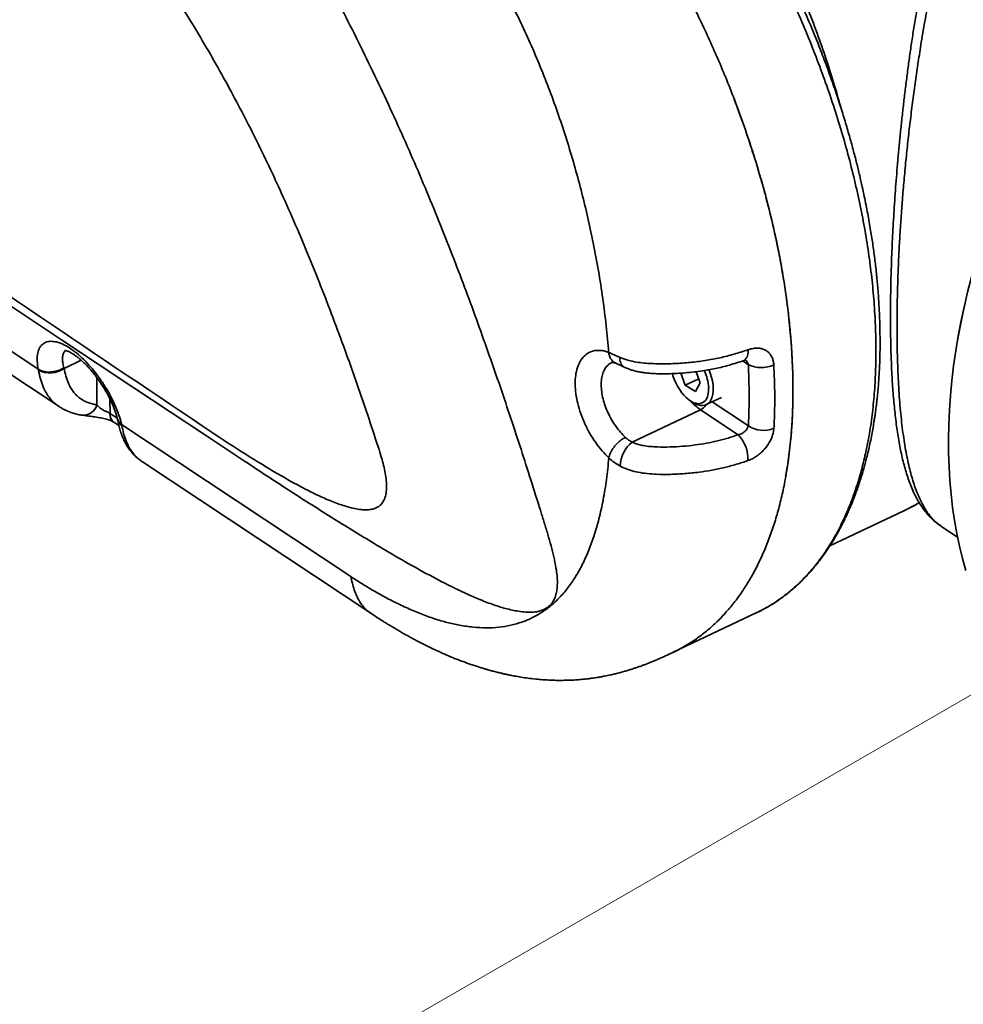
# Model space of a CAD drawing. Header units: millimetres. Extents: x -8713 to 3261, y -18743 to -8704.
# Tile 134 of 154: x 3138 to 3153, y -18304 to -18289. Entities that reach past the tile are written whole.
import ezdxf

# ---------------------------------------------------------------- set-up
doc = ezdxf.new("R2010")
doc.units = ezdxf.units.MM
doc.header["$LTSCALE"] = 10
doc.layers.add('1轮廓实线层', color=7, linetype='Continuous', lineweight=18)

msp = doc.modelspace()

# ---------------------------------------------------------------- linework, layer by layer
at = {"layer": '1轮廓实线层', "color": 7, "linetype": 'Continuous', "lineweight": 35}
for p, q in [((3130.119, -18288.765), (3138.845, -18294.556)), ((3135.196, -18291.766), (3138.518, -18293.972)), ((3152.862, -18293.442), (3152.847, -18293.531)), ((3139.19, -18293.834), (3138.923, -18293.961)), ((3149.587, -18293.902), (3149.499, -18293.844)), ((3138.92, -18293.949), (3138.923, -18293.961)), ((3148.605, -18294.224), (3148.534, -18294.035)), ((3148.773, -18294.012), (3148.839, -18294.185)), ((3139.435, -18294.529), (3139.434, -18294.104)), ((3148.816, -18294.124), (3148.605, -18294.224)), ((3148.766, -18294.32), (3148.605, -18294.224)), ((3148.839, -18294.185), (3148.766, -18294.32)), ((3139.637, -18294.438), (3139.638, -18294.664)), ((3148.691, -18294.472), (3148.731, -18294.496)), ((3148.933, -18294.526), (3149.169, -18294.413)), ((3149.025, -18294.482), (3149.589, -18294.856)), ((3139.638, -18294.664), (3139.75, -18294.739)), ((3148.845, -18294.606), (3147.78, -18295.111)), ((3149.43, -18294.995), (3148.845, -18294.606)), ((3139.699, -18294.8), (3139.776, -18294.851)), ((3139.818, -18294.834), (3143.392, -18297.206)), ((3140.141, -18295.416), (3140.144, -18295.418)), ((3140.144, -18295.418), (3143.719, -18297.79)), ((3150.858, -18296.73), (3152.015, -18296.181)), ((3152.591, -18296.42), (3152.851, -18296.593)), ((3149.72, -18297.769), (3149.734, -18297.762)), ((3148.417, -18298.388), (3149.72, -18297.77))]:
    msp.add_line(p, q, dxfattribs=at)
at = {"layer": '1轮廓实线层'}
msp.add_line((3163.904, -18292.789), (3142.426, -18305.19), dxfattribs=at)
at = {"layer": '1轮廓实线层', "color": 7, "linetype": 'Continuous', "lineweight": 35, "flags": 128}
for points in [[(3127.491, -18285.955), (3128.47, -18286.604), (3129.462, -18287.263), (3130.468, -18287.93), (3131.487, -18288.606), (3132.521, -18289.292), (3133.569, -18289.988), (3134.604, -18290.675), (3135.655, -18291.372), (3136.72, -18292.079), (3137.801, -18292.796), (3138.898, -18293.524), (3140.011, -18294.263), (3141.141, -18295.012), (3141.737, -18295.408)], [(3152.956, -18292.977), (3152.906, -18293.215), (3152.861, -18293.451), (3152.822, -18293.687), (3152.789, -18293.92), (3152.761, -18294.152), (3152.739, -18294.382), (3152.723, -18294.61), (3152.713, -18294.836), (3152.709, -18295.059), (3152.71, -18295.279), (3152.717, -18295.496), (3152.73, -18295.711), (3152.749, -18295.922), (3152.773, -18296.129), (3152.803, -18296.334), (3152.839, -18296.534), (3152.881, -18296.731), (3152.928, -18296.923), (3152.981, -18297.112)], [(3148.405, -18294.041), (3148.414, -18294.074), (3148.433, -18294.129), (3148.456, -18294.184), (3148.482, -18294.237), (3148.513, -18294.287), (3148.545, -18294.334), (3148.581, -18294.377), (3148.617, -18294.415), (3148.655, -18294.447), (3148.693, -18294.473), (3148.731, -18294.493), (3148.769, -18294.505), (3148.804, -18294.511), (3148.837, -18294.509), (3148.868, -18294.5), (3148.895, -18294.484), (3148.919, -18294.462), (3148.939, -18294.432), (3148.954, -18294.397), (3148.964, -18294.357), (3148.97, -18294.312), (3148.97, -18294.264)], [(3149.041, -18294.265), (3149.041, -18294.316), (3149.035, -18294.363), (3149.025, -18294.406), (3149.011, -18294.444), (3148.991, -18294.476), (3148.968, -18294.502), (3148.941, -18294.521), (3148.91, -18294.534), (3148.877, -18294.54), (3148.841, -18294.538), (3148.803, -18294.529), (3148.764, -18294.514), (3148.731, -18294.496)]]:
    msp.add_lwpolyline(points, dxfattribs=at)
at = {"layer": '1轮廓实线层', "color": 7, "linetype": 'Continuous', "lineweight": 35}
for centre, radius, start, end in [((3166.249, -18295.979), 13.625, 123.5923, 169.27), ((3149.429, -18293.712), 0.156, 307.194, 15.2857), ((3147.735, -18293.817), 0.148, 169.7439, 235.9922), ((3149.792, -18293.469), 0.479, 244.6781, 293.8524), ((3138.7, -18293.651), 0.382, 242.2046, 305.7401), ((3148.238, -18294.308), 0.734, 3.4859, 25.3808), ((3148.246, -18294.31), 0.797, 3.2821, 24.2844), ((3139.219, -18294.467), 0.224, 267.7755, 343.9971), ((3149.314, -18293.919), 0.833, 221.6955, 235.6558), ((3148.753, -18294.429), 0.2, 297.2912, 330.0924), ((3139.793, -18294.676), 0.156, 175.7122, 232.6918), ((3139.897, -18294.727), 0.145, 193.5569, 238.8909), ((3149.039, -18295.373), 0.544, 357.3925, 44.0238), ((3149.824, -18294.503), 0.424, 236.3716, 292.731), ((3148.052, -18295.482), 0.46, 126.3694, 180.3221), ((3150.933, -18293.901), 2.524, 295.3752, 301.4756)]:
    msp.add_arc(centre, radius, start, end, dxfattribs=at)
for points, knots in [([(3098.491, -18265.956), (3100.257, -18267.142), (3103.789, -18269.515), (3109.021, -18273.094), (3114.251, -18276.673), (3121.318, -18281.502), (3130.256, -18287.569), (3137.479, -18292.434), (3141.091, -18294.867)], [0, 0, 0, 0, 0.12348, 0.24697, 0.370463, 0.493953, 0.746981, 1, 1, 1, 1]), ([(3148.412, -18298.39), (3148.416, -18298.388), (3148.48, -18298.361), (3148.596, -18298.296), (3148.759, -18298.194), (3148.917, -18298.076), (3149.068, -18297.945), (3149.212, -18297.799), (3149.349, -18297.639), (3149.476, -18297.468), (3149.593, -18297.287), (3149.7, -18297.096), (3149.8, -18296.893), (3149.891, -18296.677), (3149.973, -18296.449), (3150.047, -18296.207), (3150.111, -18295.955), (3150.17, -18295.674), (3150.219, -18295.361), (3150.257, -18295.014), (3150.28, -18294.653), (3150.286, -18294.314), (3150.281, -18294.002), (3150.268, -18293.721), (3150.247, -18293.434), (3150.218, -18293.141), (3150.18, -18292.842), (3150.134, -18292.537), (3150.079, -18292.228), (3150.014, -18291.911), (3149.94, -18291.587), (3149.855, -18291.254), (3149.761, -18290.919), (3149.657, -18290.581), (3149.544, -18290.24), (3149.421, -18289.896), (3149.289, -18289.553), (3149.15, -18289.215), (3149.005, -18288.884), (3148.853, -18288.558), (3148.695, -18288.236), (3148.527, -18287.914), (3148.352, -18287.595), (3148.169, -18287.278), (3147.978, -18286.967), (3147.784, -18286.665), (3147.586, -18286.373), (3147.386, -18286.092), (3147.18, -18285.817), (3146.968, -18285.549), (3146.75, -18285.287), (3146.527, -18285.033), (3146.3, -18284.788), (3146.091, -18284.575), (3145.902, -18284.393), (3145.734, -18284.237), (3145.565, -18284.087), (3145.394, -18283.943), (3145.222, -18283.804), (3145.049, -18283.672), (3144.875, -18283.545), (3144.758, -18283.467), (3144.7, -18283.428)], [0, 0, 0, 0, 0.001376, 0.018508, 0.035759, 0.053009, 0.070636, 0.088262, 0.106018, 0.123774, 0.140912, 0.158049, 0.175306, 0.192563, 0.210197, 0.22783, 0.245593, 0.263356, 0.284975, 0.306653, 0.328514, 0.350437, 0.366238, 0.382039, 0.397932, 0.413826, 0.430011, 0.446196, 0.462482, 0.478767, 0.495904, 0.513041, 0.530298, 0.547554, 0.565186, 0.582817, 0.600578, 0.61834, 0.635469, 0.652599, 0.669847, 0.687095, 0.704718, 0.722341, 0.740094, 0.757847, 0.774976, 0.792105, 0.809353, 0.826601, 0.844224, 0.861847, 0.8796, 0.897353, 0.910061, 0.922768, 0.935524, 0.94828, 0.961185, 0.974089, 0.987045, 1, 1, 1, 1]), ([(3147.411, -18293.71), (3147.399, -18293.572), (3147.375, -18293.297), (3147.321, -18292.872), (3147.254, -18292.44), (3147.176, -18292.02), (3147.089, -18291.615), (3146.995, -18291.225), (3146.89, -18290.836), (3146.775, -18290.447), (3146.649, -18290.061), (3146.513, -18289.679), (3146.366, -18289.302), (3146.209, -18288.931), (3146.043, -18288.568), (3145.866, -18288.213), (3145.68, -18287.868), (3145.484, -18287.535), (3145.279, -18287.213), (3145.075, -18286.919), (3144.872, -18286.649), (3144.672, -18286.404), (3144.467, -18286.171), (3144.256, -18285.952), (3144.04, -18285.746), (3143.82, -18285.556), (3143.596, -18285.379), (3143.444, -18285.275), (3143.368, -18285.223)], [0, 0, 0, 0, 0.044466, 0.088931, 0.133396, 0.177862, 0.217011, 0.25616, 0.29531, 0.334459, 0.373608, 0.412757, 0.451906, 0.491056, 0.530204, 0.569354, 0.608503, 0.647652, 0.686801, 0.72595, 0.760207, 0.794463, 0.828719, 0.862975, 0.897232, 0.931488, 0.965744, 1, 1, 1, 1]), ([(3148.876, -18285.214), (3148.956, -18285.334), (3149.114, -18285.574), (3149.342, -18285.946), (3149.561, -18286.326), (3149.771, -18286.714), (3149.971, -18287.108), (3150.16, -18287.508), (3150.339, -18287.912), (3150.506, -18288.32), (3150.662, -18288.731), (3150.805, -18289.142), (3150.931, -18289.537), (3151.003, -18289.793), (3151.036, -18289.912)], [0, 0, 0, 0, 0.08426, 0.168519, 0.252779, 0.337039, 0.421298, 0.505558, 0.589818, 0.674077, 0.758337, 0.842597, 0.926856, 1, 1, 1, 1]), ([(3152.916, -18286.094), (3152.883, -18286.204), (3152.816, -18286.424), (3152.724, -18286.762), (3152.638, -18287.105), (3152.556, -18287.457), (3152.479, -18287.814), (3152.407, -18288.179), (3152.339, -18288.548), (3152.281, -18288.894), (3152.231, -18289.217), (3152.188, -18289.516), (3152.148, -18289.815), (3152.11, -18290.117), (3152.075, -18290.42), (3152.044, -18290.725), (3152.015, -18291.028), (3151.99, -18291.327), (3151.968, -18291.619), (3151.95, -18291.906), (3151.934, -18292.19), (3151.922, -18292.472), (3151.913, -18292.75), (3151.908, -18293.024), (3151.906, -18293.292), (3151.907, -18293.537), (3151.911, -18293.761), (3151.918, -18293.964), (3151.927, -18294.161), (3151.938, -18294.352), (3151.952, -18294.537), (3151.969, -18294.715), (3151.988, -18294.885), (3152.01, -18295.045), (3152.034, -18295.196), (3152.06, -18295.337), (3152.089, -18295.47), (3152.12, -18295.595), (3152.153, -18295.713), (3152.19, -18295.823), (3152.229, -18295.925), (3152.276, -18296.031), (3152.332, -18296.137), (3152.399, -18296.238), (3152.473, -18296.323), (3152.537, -18296.384), (3152.579, -18296.41), (3152.592, -18296.419)], [0, 0, 0, 0, 0.02631, 0.05262, 0.079087, 0.105553, 0.132536, 0.159518, 0.186698, 0.213877, 0.235512, 0.257147, 0.278908, 0.300669, 0.322859, 0.34505, 0.367406, 0.389762, 0.411511, 0.43326, 0.455192, 0.477124, 0.499667, 0.522209, 0.544974, 0.56774, 0.586692, 0.605645, 0.624729, 0.643812, 0.663294, 0.682776, 0.702388, 0.722001, 0.741053, 0.760106, 0.779264, 0.798423, 0.817889, 0.837354, 0.856915, 0.876476, 0.903917, 0.931358, 0.959017, 0.986676, 1, 1, 1, 1]), ([(3152.702, -18286.164), (3152.69, -18286.204), (3152.656, -18286.322), (3152.603, -18286.52), (3152.542, -18286.759), (3152.484, -18286.998), (3152.43, -18287.238), (3152.379, -18287.478), (3152.331, -18287.718), (3152.286, -18287.959), (3152.243, -18288.199), (3152.202, -18288.44), (3152.164, -18288.678), (3152.128, -18288.915), (3152.095, -18289.148), (3152.064, -18289.38), (3152.035, -18289.609), (3152.008, -18289.836), (3151.983, -18290.06), (3151.96, -18290.281), (3151.938, -18290.5), (3151.919, -18290.715), (3151.901, -18290.927), (3151.885, -18291.136), (3151.87, -18291.342), (3151.857, -18291.545), (3151.845, -18291.745), (3151.835, -18291.941), (3151.826, -18292.133), (3151.819, -18292.321), (3151.813, -18292.506), (3151.809, -18292.689), (3151.806, -18292.868), (3151.804, -18293.043), (3151.804, -18293.215), (3151.806, -18293.382), (3151.808, -18293.546), (3151.812, -18293.706), (3151.818, -18293.862), (3151.824, -18294.016), (3151.833, -18294.166), (3151.843, -18294.312), (3151.854, -18294.455), (3151.868, -18294.595), (3151.883, -18294.73), (3151.899, -18294.862), (3151.918, -18294.989), (3151.939, -18295.113), (3151.962, -18295.234), (3151.987, -18295.352), (3152.015, -18295.466), (3152.047, -18295.577), (3152.082, -18295.686), (3152.12, -18295.79), (3152.164, -18295.891), (3152.211, -18295.986), (3152.263, -18296.075), (3152.318, -18296.157), (3152.375, -18296.229), (3152.435, -18296.294), (3152.497, -18296.351), (3152.55, -18296.394), (3152.583, -18296.415), (3152.592, -18296.42)], [0, 0, 0, 0, 0.009849, 0.029101, 0.048229, 0.067202, 0.086024, 0.104702, 0.123243, 0.141658, 0.159956, 0.178151, 0.19625, 0.213906, 0.23137, 0.24864, 0.265717, 0.282602, 0.2993, 0.315816, 0.332157, 0.348332, 0.364352, 0.380248, 0.395929, 0.411573, 0.42713, 0.442554, 0.457804, 0.472908, 0.488114, 0.503262, 0.518377, 0.533489, 0.548619, 0.563724, 0.578714, 0.5938, 0.608989, 0.624287, 0.6397, 0.655235, 0.6709, 0.686701, 0.702647, 0.718749, 0.735017, 0.7514, 0.768188, 0.785291, 0.802734, 0.820535, 0.838696, 0.857186, 0.87592, 0.894696, 0.913194, 0.931107, 0.948377, 0.963281, 0.979115, 0.994327, 1, 1, 1, 1]), ([(3143.832, -18295.227), (3143.78, -18295.069), (3143.677, -18294.753), (3143.514, -18294.273), (3143.343, -18293.789), (3143.163, -18293.297), (3142.972, -18292.798), (3142.771, -18292.293), (3142.56, -18291.789), (3142.349, -18291.309), (3142.14, -18290.855), (3141.933, -18290.427), (3141.719, -18290.004), (3141.496, -18289.583), (3141.263, -18289.165), (3141.022, -18288.751), (3140.774, -18288.346), (3140.505, -18287.925), (3140.314, -18287.645), (3140.21, -18287.494)], [0, 0, 0, 0, 0.060318, 0.120695, 0.181075, 0.241395, 0.303847, 0.366375, 0.428899, 0.491346, 0.545749, 0.600204, 0.654662, 0.709067, 0.765117, 0.821215, 0.877318, 0.933375, 1, 1, 1, 1]), ([(3146.366, -18296.232), (3146.316, -18296.075), (3146.218, -18295.761), (3146.065, -18295.283), (3145.908, -18294.802), (3145.744, -18294.314), (3145.574, -18293.82), (3145.396, -18293.32), (3145.213, -18292.819), (3145.02, -18292.31), (3144.817, -18291.794), (3144.605, -18291.271), (3144.385, -18290.751), (3144.156, -18290.231), (3143.918, -18289.711), (3143.671, -18289.192), (3143.417, -18288.679), (3143.243, -18288.343), (3143.155, -18288.176)], [0, 0, 0, 0, 0.059673, 0.119383, 0.179091, 0.238761, 0.299707, 0.360697, 0.421686, 0.482631, 0.546488, 0.610395, 0.674305, 0.738165, 0.803597, 0.869076, 0.934561, 1, 1, 1, 1]), ([(3150.264, -18297.415), (3150.324, -18297.361), (3150.442, -18297.255), (3150.605, -18297.073), (3150.757, -18296.874), (3150.897, -18296.658), (3151.025, -18296.424), (3151.141, -18296.173), (3151.244, -18295.906), (3151.333, -18295.623), (3151.409, -18295.326), (3151.472, -18295.015), (3151.52, -18294.693), (3151.554, -18294.36), (3151.574, -18294.016), (3151.58, -18293.663), (3151.572, -18293.299), (3151.55, -18292.925), (3151.514, -18292.544), (3151.464, -18292.157), (3151.401, -18291.766), (3151.324, -18291.371), (3151.233, -18290.972), (3151.13, -18290.569), (3151.013, -18290.164), (3150.883, -18289.758), (3150.741, -18289.354), (3150.588, -18288.952), (3150.424, -18288.554), (3150.305, -18288.291), (3150.246, -18288.16)], [0, 0, 0, 0, 0.035778, 0.071385, 0.106916, 0.142465, 0.178123, 0.213985, 0.249966, 0.285881, 0.321808, 0.357788, 0.393598, 0.429227, 0.464771, 0.500316, 0.535949, 0.57177, 0.607721, 0.643466, 0.679057, 0.714585, 0.750145, 0.785826, 0.821712, 0.857617, 0.893305, 0.928875, 0.964411, 1, 1, 1, 1]), ([(3150.278, -18297.405), (3150.307, -18297.379), (3150.363, -18297.331), (3150.438, -18297.257), (3150.503, -18297.19), (3150.558, -18297.13), (3150.603, -18297.077), (3150.643, -18297.03), (3150.679, -18296.983), (3150.731, -18296.916), (3150.799, -18296.822), (3150.877, -18296.703), (3150.936, -18296.606), (3150.977, -18296.534), (3151.006, -18296.482), (3151.037, -18296.422), (3151.072, -18296.353), (3151.109, -18296.278), (3151.143, -18296.203), (3151.182, -18296.115), (3151.222, -18296.017), (3151.262, -18295.913), (3151.291, -18295.832), (3151.312, -18295.77), (3151.327, -18295.724), (3151.341, -18295.681), (3151.355, -18295.637), (3151.371, -18295.584), (3151.39, -18295.518), (3151.411, -18295.441), (3151.435, -18295.35), (3151.46, -18295.248), (3151.484, -18295.137), (3151.508, -18295.023), (3151.528, -18294.912), (3151.544, -18294.815), (3151.557, -18294.738), (3151.565, -18294.679), (3151.572, -18294.628), (3151.578, -18294.582), (3151.585, -18294.531), (3151.592, -18294.467), (3151.601, -18294.384), (3151.611, -18294.284), (3151.619, -18294.174), (3151.627, -18294.064), (3151.633, -18293.958), (3151.638, -18293.828), (3151.642, -18293.678), (3151.642, -18293.512), (3151.64, -18293.358), (3151.637, -18293.22), (3151.632, -18293.094), (3151.625, -18292.972), (3151.618, -18292.85), (3151.606, -18292.694), (3151.588, -18292.502), (3151.563, -18292.276), (3151.532, -18292.044), (3151.501, -18291.845), (3151.473, -18291.679), (3151.449, -18291.547), (3151.423, -18291.414), (3151.395, -18291.273), (3151.362, -18291.12), (3151.323, -18290.946), (3151.276, -18290.752), (3151.222, -18290.546), (3151.162, -18290.328), (3151.096, -18290.1), (3151.02, -18289.856), (3150.934, -18289.596), (3150.838, -18289.323), (3150.732, -18289.038), (3150.614, -18288.74), (3150.483, -18288.429), (3150.388, -18288.218), (3150.339, -18288.111)], [0, 0, 0, 0, 0.017526, 0.033136, 0.04685, 0.058684, 0.068648, 0.076927, 0.085141, 0.093682, 0.112639, 0.132436, 0.150507, 0.157637, 0.164938, 0.17356, 0.183546, 0.194435, 0.204726, 0.214297, 0.229949, 0.243144, 0.254515, 0.260695, 0.266328, 0.271414, 0.276303, 0.282591, 0.290474, 0.299886, 0.309745, 0.322236, 0.334844, 0.347556, 0.360319, 0.371903, 0.379102, 0.38541, 0.390833, 0.395375, 0.400347, 0.407064, 0.415521, 0.426766, 0.438396, 0.44968, 0.460622, 0.471229, 0.489564, 0.506497, 0.521698, 0.535167, 0.546903, 0.55783, 0.569359, 0.581521, 0.601852, 0.623339, 0.644827, 0.666192, 0.678284, 0.690348, 0.702387, 0.714642, 0.728477, 0.744115, 0.76157, 0.780862, 0.799729, 0.820119, 0.841998, 0.865231, 0.889819, 0.915303, 0.942136, 0.970352, 1, 1, 1, 1]), ([(3150.17, -18295.647), (3150.183, -18295.572), (3150.218, -18295.38), (3150.254, -18295.053), (3150.28, -18294.67), (3150.287, -18294.275), (3150.277, -18293.868), (3150.25, -18293.452), (3150.206, -18293.026), (3150.144, -18292.59), (3150.064, -18292.149), (3149.969, -18291.703), (3149.856, -18291.256), (3149.728, -18290.806), (3149.583, -18290.354), (3149.463, -18290.007), (3149.387, -18289.812), (3149.37, -18289.768)], [0, 0, 0, 0, 0.045914, 0.117947, 0.189763, 0.261575, 0.332982, 0.404511, 0.47624, 0.548118, 0.620196, 0.691893, 0.763349, 0.834825, 0.906545, 0.978644, 1, 1, 1, 1]), ([(3138.518, -18293.972), (3138.512, -18293.93), (3138.502, -18293.868), (3138.502, -18293.795), (3138.508, -18293.727), (3138.525, -18293.669), (3138.551, -18293.622), (3138.583, -18293.583), (3138.624, -18293.556), (3138.673, -18293.541), (3138.727, -18293.536), (3138.787, -18293.543), (3138.852, -18293.562), (3138.919, -18293.59), (3139.008, -18293.639), (3139.117, -18293.719), (3139.229, -18293.82), (3139.337, -18293.936), (3139.442, -18294.066), (3139.538, -18294.204), (3139.626, -18294.35), (3139.701, -18294.498), (3139.762, -18294.644), (3139.799, -18294.756), (3139.814, -18294.817), (3139.818, -18294.834)], [0, 0, 0, 0, 0.055155, 0.083538, 0.111921, 0.166987, 0.195356, 0.223725, 0.277966, 0.30593, 0.333892, 0.387046, 0.414449, 0.441852, 0.494261, 0.548231, 0.600423, 0.654138, 0.706651, 0.760662, 0.813942, 0.86871, 0.923004, 0.978802, 1, 1, 1, 1]), ([(3138.951, -18293.683), (3138.945, -18293.687), (3138.926, -18293.698), (3138.906, -18293.735), (3138.895, -18293.792), (3138.898, -18293.864), (3138.912, -18293.921), (3138.92, -18293.949)], [0, 0, 0, 0, 0.096841, 0.318843, 0.54741, 0.770584, 1, 1, 1, 1]), ([(3138.937, -18293.68), (3138.937, -18293.68), (3138.936, -18293.68), (3138.942, -18293.681), (3138.954, -18293.684), (3138.972, -18293.689), (3138.995, -18293.699), (3139.024, -18293.713), (3139.056, -18293.731), (3139.092, -18293.755), (3139.131, -18293.784), (3139.172, -18293.817), (3139.215, -18293.856), (3139.26, -18293.899), (3139.306, -18293.947), (3139.351, -18293.998), (3139.396, -18294.053), (3139.439, -18294.11), (3139.482, -18294.17), (3139.523, -18294.232), (3139.561, -18294.295), (3139.597, -18294.358), (3139.63, -18294.422), (3139.66, -18294.484), (3139.687, -18294.546), (3139.71, -18294.605), (3139.729, -18294.66), (3139.743, -18294.708), (3139.749, -18294.735), (3139.752, -18294.747)], [0, 0, 0, 0, 0.016355, 0.046754, 0.078472, 0.110873, 0.144281, 0.178777, 0.214276, 0.250604, 0.287174, 0.324257, 0.362447, 0.401497, 0.441157, 0.481191, 0.521194, 0.561441, 0.602198, 0.643303, 0.684563, 0.725721, 0.766833, 0.808144, 0.849522, 0.890594, 0.931048, 0.970632, 1, 1, 1, 1]), ([(3147.414, -18295.355), (3147.379, -18295.32), (3147.308, -18295.249), (3147.208, -18295.12), (3147.117, -18294.978), (3147.039, -18294.826), (3146.974, -18294.667), (3146.927, -18294.509), (3146.897, -18294.352), (3146.886, -18294.204), (3146.894, -18294.067), (3146.921, -18293.946), (3146.966, -18293.844), (3147.028, -18293.764), (3147.105, -18293.709), (3147.18, -18293.684), (3147.246, -18293.678), (3147.298, -18293.68), (3147.354, -18293.69), (3147.392, -18293.703), (3147.411, -18293.71)], [0, 0, 0, 0, 0.060967, 0.123726, 0.184849, 0.24775, 0.309058, 0.372131, 0.433542, 0.496708, 0.558101, 0.621245, 0.68253, 0.745573, 0.80671, 0.86962, 0.901691, 0.933763, 0.966882, 1, 1, 1, 1]), ([(3147.411, -18293.71), (3147.411, -18293.71), (3147.438, -18293.72), (3147.494, -18293.747), (3147.557, -18293.776), (3147.589, -18293.791)], [0, 0, 0, 0, 0.0000331, 0.4968821, 1, 1, 1, 1]), ([(3147.53, -18293.881), (3147.52, -18293.877), (3147.497, -18293.868), (3147.467, -18293.842), (3147.44, -18293.805), (3147.42, -18293.761), (3147.414, -18293.727), (3147.411, -18293.71)], [0, 0, 0, 0, 0.153771, 0.365328, 0.576885, 0.788443, 1, 1, 1, 1]), ([(3147.589, -18293.791), (3147.629, -18293.806), (3147.708, -18293.836), (3147.837, -18293.862), (3147.963, -18293.878), (3148.082, -18293.886), (3148.242, -18293.891), (3148.442, -18293.887), (3148.68, -18293.87), (3148.916, -18293.841), (3149.146, -18293.797), (3149.369, -18293.741), (3149.509, -18293.694), (3149.579, -18293.671)], [0, 0, 0, 0, 0.070894, 0.1418, 0.198597, 0.255618, 0.312576, 0.426018, 0.539786, 0.653324, 0.768709, 0.884462, 1, 1, 1, 1]), ([(3149.579, -18293.671), (3149.594, -18293.666), (3149.623, -18293.657), (3149.674, -18293.647), (3149.731, -18293.643), (3149.791, -18293.65), (3149.845, -18293.668), (3149.891, -18293.698), (3149.93, -18293.738), (3149.959, -18293.787), (3149.979, -18293.843), (3149.983, -18293.886), (3149.986, -18293.907)], [0, 0, 0, 0, 0.0716861, 0.1441352, 0.2524377, 0.3637274, 0.4694646, 0.5782987, 0.6823924, 0.7895908, 0.893247, 1, 1, 1, 1]), ([(3147.457, -18293.871), (3147.456, -18293.872), (3147.433, -18293.879), (3147.397, -18293.91), (3147.351, -18293.965), (3147.319, -18294.037), (3147.299, -18294.123), (3147.293, -18294.219), (3147.3, -18294.325), (3147.322, -18294.435), (3147.356, -18294.548), (3147.402, -18294.659), (3147.459, -18294.768), (3147.524, -18294.868), (3147.596, -18294.961), (3147.647, -18295.011), (3147.673, -18295.037)], [0, 0, 0, 0, 0.004181, 0.081801, 0.157205, 0.234794, 0.310195, 0.387783, 0.463211, 0.540831, 0.616275, 0.693908, 0.769339, 0.846956, 0.922384, 1, 1, 1, 1]), ([(3147.457, -18293.871), (3147.457, -18293.871), (3147.458, -18293.87), (3147.459, -18293.87), (3147.466, -18293.869), (3147.478, -18293.869), (3147.495, -18293.871), (3147.511, -18293.875), (3147.524, -18293.88), (3147.529, -18293.882)], [0, 0, 0, 0, 0.013017, 0.249347, 0.437311, 0.609464, 0.7712, 0.916404, 1, 1, 1, 1]), ([(3147.529, -18293.882), (3147.531, -18293.883), (3147.538, -18293.885), (3147.554, -18293.892), (3147.578, -18293.904), (3147.61, -18293.92), (3147.635, -18293.932), (3147.65, -18293.939), (3147.652, -18293.94)], [0, 0, 0, 0, 0.082814, 0.274331, 0.489507, 0.716703, 0.969009, 1, 1, 1, 1]), ([(3147.652, -18293.94), (3147.669, -18293.948), (3147.705, -18293.965), (3147.765, -18293.986), (3147.83, -18294.004), (3147.898, -18294.018), (3147.972, -18294.029), (3148.052, -18294.037), (3148.14, -18294.043), (3148.237, -18294.045), (3148.342, -18294.044), (3148.455, -18294.04), (3148.578, -18294.033), (3148.708, -18294.021), (3148.84, -18294.004), (3148.962, -18293.985), (3149.077, -18293.963), (3149.186, -18293.938), (3149.297, -18293.908), (3149.409, -18293.874), (3149.485, -18293.85), (3149.523, -18293.836), (3149.523, -18293.836)], [0, 0, 0, 0, 0.030553, 0.067184, 0.101011, 0.137935, 0.176542, 0.216823, 0.261612, 0.31177, 0.36468, 0.421413, 0.484198, 0.554513, 0.622576, 0.689436, 0.746729, 0.806633, 0.868344, 0.932318, 0.999048, 1, 1, 1, 1]), ([(3149.523, -18293.836), (3149.529, -18293.834), (3149.54, -18293.831), (3149.551, -18293.829), (3149.555, -18293.829), (3149.555, -18293.829), (3149.555, -18293.829)], [0, 0, 0, 0, 0.2701148, 0.5714863, 0.8777313, 1, 1, 1, 1]), ([(3149.587, -18293.902), (3149.586, -18293.895), (3149.583, -18293.88), (3149.573, -18293.86), (3149.562, -18293.843), (3149.552, -18293.834), (3149.548, -18293.83)], [0, 0, 0, 0, 0.254092, 0.515518, 0.773244, 1, 1, 1, 1]), ([(3149.589, -18294.856), (3149.592, -18294.779), (3149.599, -18294.626), (3149.602, -18294.389), (3149.598, -18294.148), (3149.591, -18293.984), (3149.587, -18293.902)], [0, 0, 0, 0, 0.249402, 0.498804, 0.749402, 1, 1, 1, 1]), ([(3149.986, -18293.907), (3149.989, -18293.989), (3149.997, -18294.153), (3150.001, -18294.399), (3149.999, -18294.647), (3149.991, -18294.812), (3149.988, -18294.894)], [0, 0, 0, 0, 0.241544, 0.483357, 0.741513, 1, 1, 1, 1]), ([(3138.522, -18293.989), (3138.521, -18293.983), (3138.52, -18293.977), (3138.518, -18293.972), (3138.518, -18293.972)], [0, 0, 0, 0, 0.999631, 1, 1, 1, 1]), ([(3138.846, -18294.555), (3138.836, -18294.549), (3138.803, -18294.528), (3138.751, -18294.482), (3138.691, -18294.416), (3138.639, -18294.338), (3138.592, -18294.242), (3138.552, -18294.125), (3138.532, -18294.034), (3138.522, -18293.989)], [0, 0, 0, 0, 0.052604, 0.191583, 0.331659, 0.475354, 0.620338, 0.80944, 1, 1, 1, 1]), ([(3138.923, -18293.961), (3138.932, -18294.001), (3138.949, -18294.081), (3138.983, -18294.181), (3139.022, -18294.26), (3139.063, -18294.322), (3139.111, -18294.378), (3139.166, -18294.424), (3139.226, -18294.463), (3139.291, -18294.493), (3139.36, -18294.516), (3139.41, -18294.525), (3139.435, -18294.529)], [0, 0, 0, 0, 0.132946, 0.266524, 0.356838, 0.447141, 0.540591, 0.634051, 0.724283, 0.81452, 0.907261, 1, 1, 1, 1]), ([(3139.435, -18294.529), (3139.44, -18294.536), (3139.452, -18294.551), (3139.473, -18294.571), (3139.498, -18294.589), (3139.521, -18294.604), (3139.544, -18294.616), (3139.56, -18294.624), (3139.577, -18294.632), (3139.594, -18294.64), (3139.612, -18294.649), (3139.627, -18294.657), (3139.634, -18294.662), (3139.638, -18294.664)], [0, 0, 0, 0, 0.144483, 0.291029, 0.409791, 0.532388, 0.607899, 0.685427, 0.719499, 0.80182, 0.887244, 0.943172, 1, 1, 1, 1]), ([(3138.845, -18294.555), (3138.861, -18294.566), (3138.897, -18294.589), (3138.959, -18294.62), (3139.028, -18294.648), (3139.101, -18294.67), (3139.162, -18294.685), (3139.199, -18294.689), (3139.211, -18294.69)], [0, 0, 0, 0, 0.143543, 0.332074, 0.523696, 0.717043, 0.915306, 1, 1, 1, 1]), ([(3139.211, -18294.691), (3139.213, -18294.691), (3139.228, -18294.693), (3139.26, -18294.698), (3139.306, -18294.704), (3139.355, -18294.71), (3139.404, -18294.717), (3139.453, -18294.725), (3139.499, -18294.733), (3139.543, -18294.742), (3139.583, -18294.753), (3139.618, -18294.763), (3139.647, -18294.774), (3139.67, -18294.784), (3139.687, -18294.793), (3139.696, -18294.798), (3139.699, -18294.8), (3139.699, -18294.8)], [0, 0, 0, 0, 0.016356, 0.116347, 0.218853, 0.310316, 0.404219, 0.491378, 0.570633, 0.644843, 0.715364, 0.781232, 0.841512, 0.89704, 0.949142, 0.997048, 1, 1, 1, 1]), ([(3139.752, -18294.747), (3139.753, -18294.751), (3139.754, -18294.755), (3139.755, -18294.759), (3139.755, -18294.761)], [0, 0, 0, 0, 0.703484, 1, 1, 1, 1]), ([(3139.753, -18294.747), (3139.756, -18294.757), (3139.762, -18294.779), (3139.784, -18294.809), (3139.807, -18294.825), (3139.818, -18294.834)], [0, 0, 0, 0, 0.305641, 0.652821, 1, 1, 1, 1]), ([(3139.756, -18294.761), (3139.757, -18294.766), (3139.764, -18294.801), (3139.779, -18294.865), (3139.802, -18294.948), (3139.83, -18295.025), (3139.861, -18295.095), (3139.896, -18295.159), (3139.937, -18295.22), (3139.982, -18295.278), (3140.033, -18295.331), (3140.081, -18295.373), (3140.114, -18295.396), (3140.127, -18295.405)], [0, 0, 0, 0, 0.021976, 0.147492, 0.257852, 0.361396, 0.460006, 0.554709, 0.646558, 0.744557, 0.840511, 0.937414, 1, 1, 1, 1]), ([(3139.818, -18294.834), (3139.818, -18294.834), (3139.819, -18294.84), (3139.82, -18294.845), (3139.822, -18294.851)], [0, 0, 0, 0, 0.000369, 1, 1, 1, 1]), ([(3139.822, -18294.851), (3139.831, -18294.893), (3139.849, -18294.977), (3139.888, -18295.096), (3139.94, -18295.205), (3140.002, -18295.293), (3140.069, -18295.361), (3140.115, -18295.4), (3140.142, -18295.416), (3140.145, -18295.418)], [0, 0, 0, 0, 0.174624, 0.349925, 0.529361, 0.711256, 0.848158, 0.985071, 1, 1, 1, 1]), ([(3141.091, -18294.867), (3141.216, -18294.95), (3141.465, -18295.117), (3141.838, -18295.355), (3142.16, -18295.551), (3142.432, -18295.708), (3142.654, -18295.83), (3142.874, -18295.94), (3143.09, -18296.035), (3143.265, -18296.098), (3143.403, -18296.137), (3143.503, -18296.158), (3143.6, -18296.168), (3143.682, -18296.165), (3143.749, -18296.151), (3143.803, -18296.129), (3143.855, -18296.094), (3143.9, -18296.039), (3143.934, -18295.958), (3143.95, -18295.856), (3143.949, -18295.743), (3143.934, -18295.624), (3143.911, -18295.504), (3143.877, -18295.371), (3143.848, -18295.278), (3143.832, -18295.227)], [0, 0, 0, 0, 0.099485, 0.198975, 0.298436, 0.359019, 0.419719, 0.480374, 0.540907, 0.601351, 0.632137, 0.66299, 0.693786, 0.724494, 0.745917, 0.76737, 0.788761, 0.816052, 0.843319, 0.87065, 0.898002, 0.922224, 0.946543, 0.970819, 1, 1, 1, 1]), ([(3147.78, -18295.111), (3147.788, -18295.115), (3147.819, -18295.129), (3147.876, -18295.149), (3147.962, -18295.168), (3148.062, -18295.18), (3148.2, -18295.188), (3148.369, -18295.188), (3148.565, -18295.177), (3148.754, -18295.157), (3148.935, -18295.129), (3149.107, -18295.092), (3149.273, -18295.048), (3149.378, -18295.013), (3149.43, -18294.995)], [0, 0, 0, 0, 0.0196219, 0.0674004, 0.1152352, 0.178427, 0.2417453, 0.354237, 0.4670758, 0.5797416, 0.6845477, 0.789752, 0.8950566, 1, 1, 1, 1]), ([(3149.43, -18294.995), (3149.447, -18294.991), (3149.481, -18294.982), (3149.526, -18294.953), (3149.561, -18294.918), (3149.582, -18294.884), (3149.587, -18294.864), (3149.589, -18294.856)], [0, 0, 0, 0, 0.221388, 0.440453, 0.65673, 0.869722, 1, 1, 1, 1]), ([(3149.988, -18294.894), (3149.985, -18294.92), (3149.98, -18294.966), (3149.956, -18295.037), (3149.924, -18295.103), (3149.884, -18295.167), (3149.835, -18295.228), (3149.779, -18295.283), (3149.717, -18295.331), (3149.651, -18295.371), (3149.606, -18295.389), (3149.583, -18295.398)], [0, 0, 0, 0, 0.130547, 0.236643, 0.342742, 0.450089, 0.557449, 0.6669, 0.77638, 0.888175, 1, 1, 1, 1]), ([(3147.673, -18295.037), (3147.689, -18295.052), (3147.722, -18295.081), (3147.76, -18295.101), (3147.78, -18295.111)], [0, 0, 0, 0, 0.495533, 1, 1, 1, 1]), ([(3141.737, -18295.408), (3141.962, -18295.556), (3142.413, -18295.854), (3143.087, -18296.283), (3143.663, -18296.637), (3144.143, -18296.922), (3144.527, -18297.139), (3144.856, -18297.312), (3145.13, -18297.446), (3145.351, -18297.546), (3145.568, -18297.632), (3145.779, -18297.701), (3145.953, -18297.741), (3146.09, -18297.761), (3146.194, -18297.765), (3146.284, -18297.758), (3146.361, -18297.739), (3146.425, -18297.712), (3146.482, -18297.673), (3146.529, -18297.623), (3146.565, -18297.562), (3146.591, -18297.491), (3146.607, -18297.41), (3146.613, -18297.318), (3146.61, -18297.217), (3146.595, -18297.093), (3146.567, -18296.944), (3146.526, -18296.771), (3146.476, -18296.593), (3146.422, -18296.413), (3146.384, -18296.292), (3146.366, -18296.232)], [0, 0, 0, 0, 0.106566, 0.213139, 0.319695, 0.3816, 0.44351, 0.505394, 0.542227, 0.579145, 0.616035, 0.652842, 0.689582, 0.710052, 0.730535, 0.750985, 0.766524, 0.782122, 0.797688, 0.813183, 0.827116, 0.84109, 0.855015, 0.868935, 0.882902, 0.896836, 0.917368, 0.937954, 0.958634, 0.979355, 1, 1, 1, 1]), ([(3143.392, -18297.206), (3143.468, -18297.255), (3143.62, -18297.354), (3143.844, -18297.485), (3144.064, -18297.602), (3144.28, -18297.705), (3144.49, -18297.793), (3144.695, -18297.867), (3144.895, -18297.925), (3145.097, -18297.97), (3145.301, -18297.999), (3145.505, -18298.01), (3145.7, -18298), (3145.886, -18297.97), (3146.062, -18297.92), (3146.227, -18297.849), (3146.383, -18297.759), (3146.529, -18297.649), (3146.664, -18297.519), (3146.789, -18297.369), (3146.903, -18297.201), (3147.007, -18297.013), (3147.099, -18296.808), (3147.185, -18296.574), (3147.262, -18296.309), (3147.328, -18296.012), (3147.38, -18295.696), (3147.403, -18295.469), (3147.414, -18295.355)], [0, 0, 0, 0, 0.034256, 0.068512, 0.102768, 0.137025, 0.171281, 0.205537, 0.239794, 0.27405, 0.313199, 0.352348, 0.391497, 0.430646, 0.469795, 0.508944, 0.548094, 0.587243, 0.626392, 0.665541, 0.704691, 0.74384, 0.782989, 0.822138, 0.866604, 0.911069, 0.955534, 1, 1, 1, 1]), ([(3147.592, -18295.484), (3147.561, -18295.466), (3147.497, -18295.429), (3147.442, -18295.381), (3147.414, -18295.355), (3147.414, -18295.355)], [0, 0, 0, 0, 0.496524, 0.999967, 1, 1, 1, 1]), ([(3149.583, -18295.398), (3149.523, -18295.418), (3149.405, -18295.458), (3149.216, -18295.508), (3149.022, -18295.549), (3148.816, -18295.581), (3148.601, -18295.603), (3148.378, -18295.615), (3148.18, -18295.614), (3148.01, -18295.603), (3147.872, -18295.583), (3147.745, -18295.551), (3147.653, -18295.516), (3147.606, -18295.491), (3147.592, -18295.484)], [0, 0, 0, 0, 0.098264, 0.196866, 0.295386, 0.393536, 0.499599, 0.605835, 0.711757, 0.780564, 0.849267, 0.912176, 0.975037, 1, 1, 1, 1]), ([(3152.016, -18296.18), (3152.042, -18296.168), (3152.11, -18296.135), (3152.189, -18296.093), (3152.24, -18296.061), (3152.252, -18296.054)], [0, 0, 0, 0, 0.3290166, 0.8471939, 1, 1, 1, 1]), ([(3143.72, -18297.788), (3143.704, -18297.778), (3143.659, -18297.749), (3143.596, -18297.688), (3143.533, -18297.606), (3143.483, -18297.515), (3143.444, -18297.416), (3143.415, -18297.312), (3143.4, -18297.241), (3143.392, -18297.206)], [0, 0, 0, 0, 0.09023, 0.2516, 0.408866, 0.561747, 0.710592, 0.856253, 1, 1, 1, 1]), ([(3149.72, -18297.77), (3149.73, -18297.765), (3149.755, -18297.753), (3149.797, -18297.732), (3149.851, -18297.703), (3149.916, -18297.666), (3149.993, -18297.618), (3150.08, -18297.56), (3150.177, -18297.489), (3150.243, -18297.434), (3150.278, -18297.405)], [0, 0, 0, 0, 0.049475, 0.120479, 0.213041, 0.327205, 0.463047, 0.620482, 0.799426, 1, 1, 1, 1]), ([(3149.734, -18297.762), (3149.788, -18297.735), (3149.908, -18297.675), (3150.085, -18297.56), (3150.205, -18297.463), (3150.264, -18297.415)], [0, 0, 0, 0, 0.292891, 0.646417, 1, 1, 1, 1]), ([(3150.278, -18297.405), (3150.276, -18297.406), (3150.272, -18297.41), (3150.267, -18297.413), (3150.264, -18297.415)], [0, 0, 0, 0, 0.415591, 1, 1, 1, 1]), ([(3143.719, -18297.79), (3143.749, -18297.81), (3143.804, -18297.846), (3143.879, -18297.894), (3143.938, -18297.931), (3143.983, -18297.959), (3144.056, -18298.003), (3144.136, -18298.051), (3144.225, -18298.102), (3144.29, -18298.138), (3144.358, -18298.175), (3144.447, -18298.222), (3144.555, -18298.278), (3144.677, -18298.337), (3144.798, -18298.392), (3144.918, -18298.445), (3145.027, -18298.49), (3145.118, -18298.524), (3145.186, -18298.55), (3145.25, -18298.573), (3145.315, -18298.594), (3145.378, -18298.615), (3145.433, -18298.632), (3145.485, -18298.648), (3145.539, -18298.664), (3145.601, -18298.681), (3145.666, -18298.698), (3145.727, -18298.712), (3145.782, -18298.725), (3145.837, -18298.737), (3145.9, -18298.75), (3145.979, -18298.765), (3146.072, -18298.781), (3146.186, -18298.797), (3146.295, -18298.809), (3146.403, -18298.817), (3146.501, -18298.823), (3146.587, -18298.826), (3146.664, -18298.826), (3146.738, -18298.825), (3146.823, -18298.823), (3146.915, -18298.818), (3147.003, -18298.81), (3147.079, -18298.802), (3147.149, -18298.793), (3147.218, -18298.783), (3147.285, -18298.772), (3147.342, -18298.761), (3147.391, -18298.751), (3147.433, -18298.742), (3147.472, -18298.734), (3147.514, -18298.724), (3147.567, -18298.71), (3147.628, -18298.694), (3147.69, -18298.676), (3147.746, -18298.659), (3147.798, -18298.642), (3147.849, -18298.625), (3147.903, -18298.607), (3147.956, -18298.587), (3148.008, -18298.567), (3148.058, -18298.547), (3148.108, -18298.527), (3148.167, -18298.502), (3148.238, -18298.471), (3148.322, -18298.433), (3148.382, -18298.404), (3148.412, -18298.39)], [0, 0, 0, 0, 0.020627, 0.037675, 0.051133, 0.060991, 0.068912, 0.100925, 0.115447, 0.130027, 0.144965, 0.162, 0.190408, 0.218703, 0.245101, 0.271887, 0.300004, 0.318644, 0.332653, 0.345666, 0.361592, 0.375576, 0.387978, 0.398434, 0.409446, 0.423286, 0.438873, 0.452308, 0.463155, 0.474528, 0.488503, 0.504183, 0.526516, 0.549089, 0.576689, 0.597452, 0.618375, 0.639297, 0.652627, 0.667952, 0.685824, 0.706391, 0.7262, 0.741104, 0.754189, 0.76993, 0.78387, 0.795583, 0.805319, 0.814083, 0.821545, 0.829118, 0.839764, 0.853421, 0.866038, 0.877592, 0.887521, 0.897256, 0.907342, 0.918514, 0.928295, 0.937738, 0.947059, 0.956389, 0.968752, 0.984213, 1, 1, 1, 1]), ([(3148.433, -18298.38), (3148.435, -18298.379), (3148.508, -18298.348), (3148.575, -18298.307), (3148.64, -18298.266)], [0, 0, 0, 0, 0.02735, 1, 1, 1, 1])]:
    msp.add_open_spline(points, degree=3, knots=knots, dxfattribs=at)
for points in [[(3138.92, -18293.949), (3138.905, -18293.959), (3138.875, -18293.977), (3138.823, -18293.998), (3138.769, -18294.012), (3138.713, -18294.019), (3138.657, -18294.018), (3138.605, -18294.01), (3138.557, -18293.995), (3138.531, -18293.979), (3138.518, -18293.972)], [(3147.673, -18295.037), (3147.658, -18295.045), (3147.629, -18295.06), (3147.584, -18295.093), (3147.542, -18295.132), (3147.503, -18295.175), (3147.47, -18295.221), (3147.443, -18295.267), (3147.423, -18295.313), (3147.417, -18295.341), (3147.414, -18295.355)]]:
    msp.add_open_spline(points, degree=3, dxfattribs=at)

doc.saveas('drawing.dxf')
